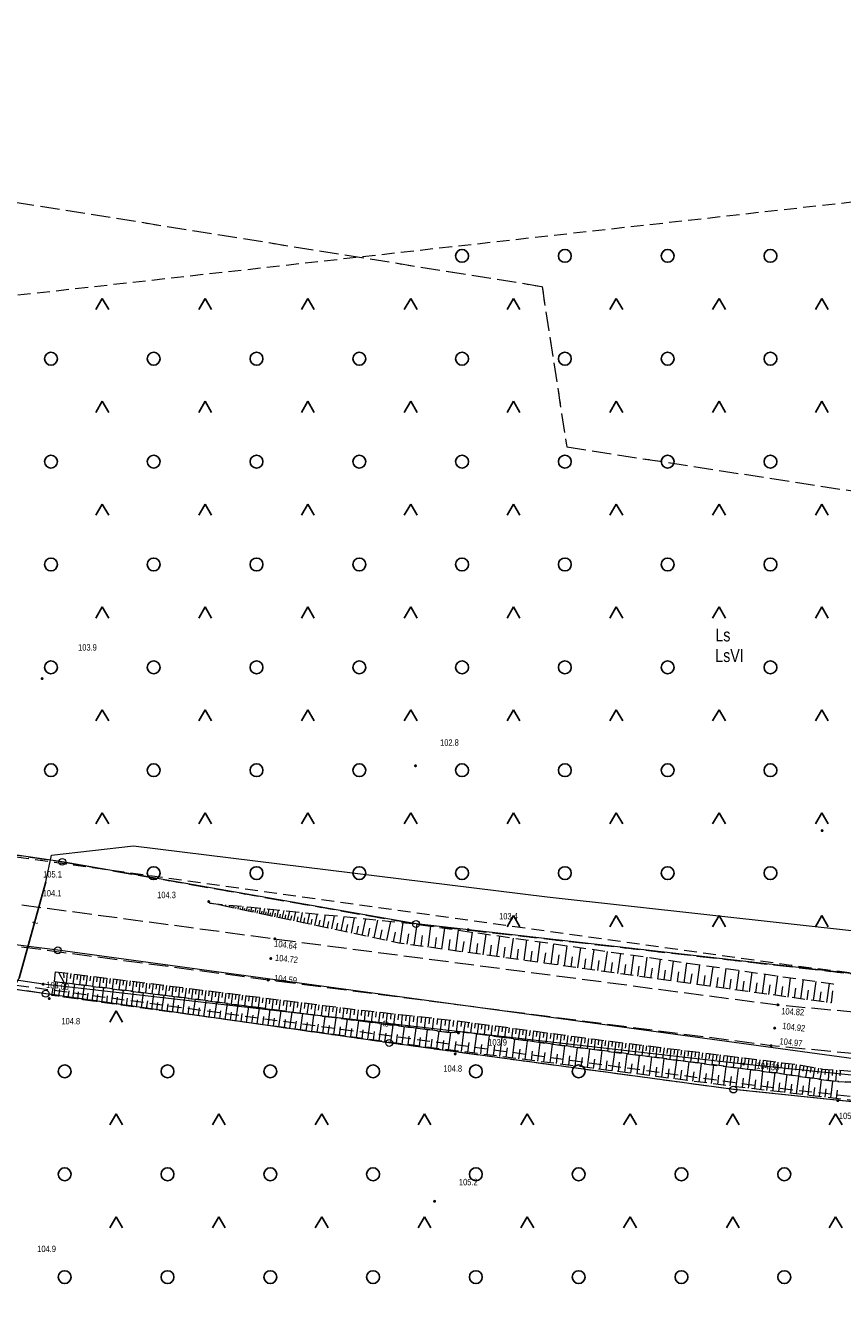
# Model space of a CAD drawing. Header units: inches. Extents: x 6497603 to 6502483, y 5925790 to 5934357.
# Tile 16 of 256: x 6499479 to 6499574, y 5926304 to 5926455. Entities that reach past the tile are written whole.
import ezdxf
from ezdxf.enums import TextEntityAlignment as Align

# ---------------------------------------------------------------- set-up
doc = ezdxf.new("R2010")
doc.units = ezdxf.units.IN
doc.header["$MEASUREMENT"] = 0
for name, pattern in [('1.5_0.75', [2.25, 1.5, -0.75]), ('2.25_0.75', [3, 2.25, -0.75]), ('219-1000', [0, 0]), ('egkk-1000', [3, 2.25, -0.75]), ('egug-1000', [1.5, 0.75, -0.75])]:
    doc.linetypes.add(name, pattern=pattern)
for name, color, linetype in [('000 Inne (niezydentyfikowane)', 7, 'Continuous'), ('202-punkt graniczny', 7, 'Continuous'), ('209-oznaczenie konturu klasyfikacyjnego', 7, 'Continuous'), ('210-oznaczenie konturu użytku gruntowego', 7, 'Continuous'), ('217-kontur klasyfikacyjny', 7, 'Continuous'), ('218-kontur użytku gruntowego', 7, 'Continuous'), ('219-działka ewidencyjna', 7, 'Continuous'), ('jezdnia', 7, 'Continuous'), ('obudowa ochronna przewodu', 7, 'Continuous'), ('pikieta naturalna', 7, 'Continuous'), ('pikieta naturalna-Atr2', 7, 'Continuous'), ('pikieta sztuczna', 7, 'Continuous'), ('pikieta sztuczna-Atr2', 7, 'Continuous'), ('przewód telekomunikacyjny podziemny', 7, 'Continuous'), ('przewód telekomunikacyjny podziemny-Atr1', 7, 'Continuous'), ('rzędna', 7, 'Continuous'), ('rzędna-Atr2', 7, 'Continuous'), ('skarpa nieumocniona', 7, 'Continuous'), ('teren zalesiony', 7, 'Continuous')]:
    doc.layers.add(name, color=color, linetype=linetype)
doc.styles.get("Standard").update_dxf_attribs({"font": 'arial.ttf'})

# ---------------------------------------------------------------- blocks, each defined once
blk = doc.blocks.new('202')
at = {"color": 0, "linetype": 'Continuous', "lineweight": 0}
blk.add_circle((0, 0), 0.4, dxfattribs=at)
blk = doc.blocks.new('PW01')
at = {"linetype": 'Continuous', "lineweight": 13}
h = blk.add_hatch(color=0, dxfattribs=at)
edge = h.paths.add_edge_path()
edge.add_arc((0, 0), 0.18, 0, 360)
blk = doc.blocks.new('OTZK3')
at = {"color": 0, "linetype": 'Continuous'}
for p, q in [((-0.75, -0.433), (0, 0.866)), ((0, 0.866), (0.75, -0.433))]:
    blk.add_line(p, q, dxfattribs=at)
blk = doc.blocks.new('OTZK1')
at = {"color": 0, "linetype": 'Continuous'}
blk.add_circle((0, 0), 0.75, dxfattribs=at)

msp = doc.modelspace()

# ---------------------------------------------------------------- linework, layer by layer
at = {"layer": '000 Inne (niezydentyfikowane)', "color": 7, "linetype": 'Continuous', "lineweight": 18, "flags": 128}
for points in [[(6499500.09, 5926352.35), (6499500.1, 5926352.35)], [(6499500.34, 5926352.29), (6499500.35, 5926352.33)], [(6499500.59, 5926352.24), (6499500.6, 5926352.27)], [(6499500.84, 5926352.19), (6499500.86, 5926352.28)], [(6499501.08, 5926352.14), (6499501.1, 5926352.2)], [(6499501.33, 5926352.08), (6499501.36, 5926352.23)], [(6499501.58, 5926352.03), (6499501.6, 5926352.12)], [(6499501.83, 5926351.98), (6499501.87, 5926352.18)], [(6499502.07, 5926351.93), (6499502.1, 5926352.04)], [(6499502.32, 5926351.88), (6499502.38, 5926352.13)], [(6499502.57, 5926351.82), (6499502.6, 5926351.96)], [(6499502.82, 5926351.77), (6499502.88, 5926352.08)], [(6499503.06, 5926351.72), (6499503.1, 5926351.88)], [(6499503.31, 5926351.67), (6499503.39, 5926352.03)], [(6499503.56, 5926351.61), (6499503.6, 5926351.81)], [(6499503.81, 5926351.56), (6499503.89, 5926351.97)], [(6499504.05, 5926351.51), (6499504.1, 5926351.73)], [(6499504.3, 5926351.46), (6499504.4, 5926351.92)], [(6499504.55, 5926351.4), (6499504.6, 5926351.65)], [(6499504.8, 5926351.35), (6499504.91, 5926351.87)], [(6499505.04, 5926351.3), (6499505.1, 5926351.57)], [(6499505.29, 5926351.25), (6499505.41, 5926351.82)], [(6499505.54, 5926351.2), (6499505.6, 5926351.5)], [(6499505.79, 5926351.14), (6499505.92, 5926351.77)], [(6499506.28, 5926351.04), (6499506.43, 5926351.72)], [(6499506.78, 5926350.93), (6499506.93, 5926351.67)], [(6499507.3, 5926350.82), (6499507.47, 5926351.61)], [(6499507.86, 5926350.7), (6499508.04, 5926351.56)], [(6499508.47, 5926350.58), (6499508.67, 5926351.49)], [(6499506.03, 5926351.09), (6499506.1, 5926351.42)], [(6499506.53, 5926350.99), (6499506.6, 5926351.34)], [(6499507.03, 5926350.88), (6499507.11, 5926351.26)], [(6499507.58, 5926350.77), (6499507.66, 5926351.18)], [(6499508.16, 5926350.64), (6499508.26, 5926351.08)], [(6499508.79, 5926350.51), (6499508.89, 5926350.98)], [(6499509.13, 5926350.44), (6499509.33, 5926351.42)], [(6499509.47, 5926350.37), (6499509.58, 5926350.88)], [(6499509.83, 5926350.29), (6499510.05, 5926351.35)], [(6499510.2, 5926350.21), (6499510.32, 5926350.76)], [(6499510.59, 5926350.13), (6499510.83, 5926351.27)], [(6499510.99, 5926350.04), (6499511.11, 5926350.64)], [(6499511.41, 5926349.96), (6499511.67, 5926351.19)], [(6499511.84, 5926349.87), (6499511.97, 5926350.51)], [(6499512.28, 5926349.77), (6499512.57, 5926351.1)], [(6499512.75, 5926349.67), (6499512.9, 5926350.36)], [(6499513.23, 5926349.57), (6499513.53, 5926351)], [(6499513.73, 5926349.47), (6499513.89, 5926350.21)], [(6499514.25, 5926349.36), (6499514.58, 5926350.89)], [(6499514.79, 5926349.24), (6499514.96, 5926350.04)], [(6499515.35, 5926349.12), (6499515.7, 5926350.78)], [(6499516.54, 5926348.87), (6499516.91, 5926350.66)], [(6499517.81, 5926348.6), (6499518.22, 5926350.53)], [(6499519.18, 5926348.31), (6499519.62, 5926350.39)], [(6499520.66, 5926348), (6499521.13, 5926350.23)], [(6499522.24, 5926347.68), (6499522.57, 5926350.09)], [(6499515.93, 5926349), (6499516.11, 5926349.86)], [(6499517.16, 5926348.74), (6499517.36, 5926349.67)], [(6499518.48, 5926348.46), (6499518.7, 5926349.46)], [(6499519.91, 5926348.16), (6499520.14, 5926349.24)], [(6499521.44, 5926347.84), (6499521.68, 5926348.99)], [(6499523.05, 5926347.57), (6499523.22, 5926348.79)], [(6499523.86, 5926347.46), (6499524.2, 5926349.9)], [(6499524.68, 5926347.34), (6499524.84, 5926348.57)], [(6499525.49, 5926347.23), (6499525.82, 5926349.67)], [(6499527.11, 5926347.01), (6499527.44, 5926349.44)], [(6499528.72, 5926346.79), (6499529.05, 5926349.21)], [(6499530.33, 5926346.57), (6499530.66, 5926348.98)], [(6499531.93, 5926346.35), (6499532.26, 5926348.75)], [(6499533.52, 5926346.13), (6499533.85, 5926348.52)], [(6499526.3, 5926347.12), (6499526.47, 5926348.34)], [(6499527.91, 5926346.9), (6499528.08, 5926348.11)], [(6499529.52, 5926346.68), (6499529.69, 5926347.89)], [(6499531.13, 5926346.46), (6499531.29, 5926347.66)], [(6499532.72, 5926346.24), (6499532.89, 5926347.44)], [(6499534.32, 5926346.02), (6499534.48, 5926347.21)], [(6499535.11, 5926345.91), (6499535.44, 5926348.29)], [(6499535.9, 5926345.8), (6499536.06, 5926346.99)], [(6499536.69, 5926345.69), (6499537.02, 5926348.07)], [(6499538.27, 5926345.48), (6499538.59, 5926347.84)], [(6499539.84, 5926345.26), (6499540.17, 5926347.61)], [(6499541.41, 5926345.04), (6499541.74, 5926347.39)], [(6499542.97, 5926344.82), (6499543.3, 5926347.17)], [(6499544.53, 5926344.6), (6499544.86, 5926346.94)], [(6499537.48, 5926345.59), (6499537.64, 5926346.77)], [(6499539.05, 5926345.37), (6499539.22, 5926346.55)], [(6499540.62, 5926345.15), (6499540.79, 5926346.33)], [(6499542.19, 5926344.93), (6499542.35, 5926346.1)], [(6499543.75, 5926344.71), (6499543.91, 5926345.88)], [(6499545.31, 5926344.49), (6499545.47, 5926345.66)], [(6499546.09, 5926344.38), (6499546.42, 5926346.72)], [(6499546.87, 5926344.27), (6499547.03, 5926345.44)], [(6499547.64, 5926344.17), (6499547.97, 5926346.5)], [(6499549.19, 5926343.95), (6499549.52, 5926346.27)], [(6499550.74, 5926343.73), (6499551.07, 5926346.05)], [(6499552.29, 5926343.51), (6499552.61, 5926345.83)], [(6499553.83, 5926343.3), (6499554.15, 5926345.61)], [(6499482.33, 5926344.32), (6499483.01, 5926343.07)], [(6499482.93, 5926344.24), (6499482.97, 5926343.65)], [(6499483.37, 5926344.19), (6499483.23, 5926343.04)], [(6499483.77, 5926344.14), (6499483.7, 5926343.56)], [(6499484.16, 5926344.09), (6499484.02, 5926342.94)], [(6499484.54, 5926344.04), (6499484.47, 5926343.47)], [(6499484.93, 5926343.99), (6499484.78, 5926342.84)], [(6499485.31, 5926343.95), (6499485.24, 5926343.37)], [(6499548.42, 5926344.06), (6499548.58, 5926345.22)], [(6499549.97, 5926343.84), (6499550.13, 5926345)], [(6499551.51, 5926343.62), (6499551.68, 5926344.78)], [(6499553.06, 5926343.41), (6499553.22, 5926344.56)], [(6499554.6, 5926343.19), (6499554.76, 5926344.35)], [(6499555.37, 5926343.08), (6499555.69, 5926345.39)], [(6499556.13, 5926342.98), (6499556.3, 5926344.13)], [(6499556.9, 5926342.87), (6499557.22, 5926345.17)], [(6499558.43, 5926342.65), (6499558.75, 5926344.95)], [(6499559.96, 5926342.44), (6499560.27, 5926344.73)], [(6499561.48, 5926342.23), (6499561.8, 5926344.52)], [(6499563, 5926342.03), (6499563.31, 5926344.3)], [(6499564.51, 5926341.82), (6499564.82, 5926344.08)], [(6499481.82, 5926341.56), (6499482.04, 5926343.19)], [(6499482.91, 5926341.41), (6499483.14, 5926343.05)], [(6499484.02, 5926341.25), (6499484.25, 5926342.91)], [(6499485.13, 5926341.1), (6499485.37, 5926342.77)], [(6499485.69, 5926343.9), (6499485.55, 5926342.75)], [(6499486.08, 5926343.85), (6499486.01, 5926343.28)], [(6499486.26, 5926340.94), (6499486.49, 5926342.63)], [(6499486.46, 5926343.8), (6499486.32, 5926342.65)], [(6499486.85, 5926343.76), (6499486.77, 5926343.18)], [(6499487.23, 5926343.71), (6499487.09, 5926342.56)], [(6499487.39, 5926340.78), (6499487.63, 5926342.49)], [(6499487.61, 5926343.66), (6499487.54, 5926343.08)], [(6499488, 5926343.61), (6499487.86, 5926342.46)], [(6499488.38, 5926343.57), (6499488.31, 5926342.99)], [(6499488.77, 5926343.52), (6499488.62, 5926342.36)], [(6499489.15, 5926343.47), (6499489.08, 5926342.89)], [(6499489.54, 5926343.42), (6499489.39, 5926342.27)], [(6499489.92, 5926343.37), (6499489.85, 5926342.8)], [(6499490.31, 5926343.33), (6499490.16, 5926342.17)], [(6499490.69, 5926343.28), (6499490.62, 5926342.7)], [(6499491.08, 5926343.23), (6499490.93, 5926342.07)], [(6499491.46, 5926343.18), (6499491.39, 5926342.6)], [(6499491.85, 5926343.13), (6499491.7, 5926341.98)], [(6499492.23, 5926343.09), (6499492.16, 5926342.51)], [(6499492.62, 5926343.04), (6499492.48, 5926341.88)], [(6499493, 5926342.99), (6499492.93, 5926342.41)], [(6499493.39, 5926342.94), (6499493.24, 5926341.79)], [(6499493.78, 5926342.89), (6499493.7, 5926342.32)], [(6499494.16, 5926342.84), (6499494.02, 5926341.69)], [(6499494.55, 5926342.8), (6499494.47, 5926342.22)], [(6499494.93, 5926342.75), (6499494.79, 5926341.59)], [(6499495.32, 5926342.7), (6499495.24, 5926342.12)], [(6499495.7, 5926342.65), (6499495.56, 5926341.5)], [(6499496.09, 5926342.6), (6499496.01, 5926342.02)], [(6499496.47, 5926342.55), (6499496.33, 5926341.4)], [(6499496.86, 5926342.5), (6499496.78, 5926341.93)], [(6499497.24, 5926342.46), (6499497.09, 5926341.3)], [(6499557.67, 5926342.76), (6499557.83, 5926343.91)], [(6499559.2, 5926342.55), (6499559.36, 5926343.69)], [(6499560.72, 5926342.34), (6499560.88, 5926343.48)], [(6499562.24, 5926342.13), (6499562.4, 5926343.27)], [(6499563.75, 5926341.92), (6499563.91, 5926343.06)], [(6499565.26, 5926341.72), (6499565.41, 5926342.85)], [(6499566.01, 5926341.61), (6499566.32, 5926343.87)], [(6499566.76, 5926341.51), (6499566.91, 5926342.64)], [(6499567.51, 5926341.41), (6499567.81, 5926343.65)], [(6499568.25, 5926341.31), (6499568.41, 5926342.43)], [(6499569, 5926341.2), (6499569.3, 5926343.44)], [(6499570.49, 5926341), (6499570.79, 5926343.23)], [(6499572.04, 5926340.79), (6499572.35, 5926343)], [(6499482.36, 5926341.48), (6499482.48, 5926342.3)], [(6499483.47, 5926341.33), (6499483.58, 5926342.15)], [(6499484.58, 5926341.17), (6499484.69, 5926342.01)], [(6499485.7, 5926341.02), (6499485.81, 5926341.86)], [(6499486.83, 5926340.86), (6499486.94, 5926341.71)], [(6499487.97, 5926340.71), (6499488.08, 5926341.56)], [(6499488.54, 5926340.63), (6499488.78, 5926342.34)], [(6499489.12, 5926340.55), (6499489.23, 5926341.41)], [(6499489.69, 5926340.47), (6499489.93, 5926342.2)], [(6499490.28, 5926340.38), (6499490.4, 5926341.26)], [(6499490.86, 5926340.3), (6499491.1, 5926342.05)], [(6499491.45, 5926340.22), (6499491.57, 5926341.1)], [(6499492.04, 5926340.14), (6499492.28, 5926341.91)], [(6499492.63, 5926340.06), (6499492.75, 5926340.95)], [(6499493.22, 5926339.98), (6499493.47, 5926341.76)], [(6499494.42, 5926339.81), (6499494.67, 5926341.61)], [(6499495.63, 5926339.64), (6499495.88, 5926341.46)], [(6499496.84, 5926339.47), (6499497.1, 5926341.3)], [(6499497.62, 5926342.41), (6499497.55, 5926341.83)], [(6499498.01, 5926342.36), (6499497.86, 5926341.21)], [(6499498.07, 5926339.3), (6499498.33, 5926341.15)], [(6499498.39, 5926342.31), (6499498.32, 5926341.73)], [(6499498.78, 5926342.26), (6499498.63, 5926341.11)], [(6499499.16, 5926342.21), (6499499.09, 5926341.64)], [(6499499.31, 5926339.13), (6499499.57, 5926340.99)], [(6499499.54, 5926342.17), (6499499.4, 5926341.01)], [(6499499.93, 5926342.12), (6499499.85, 5926341.54)], [(6499500.31, 5926342.07), (6499500.17, 5926340.91)], [(6499500.7, 5926342.02), (6499500.62, 5926341.44)], [(6499501.08, 5926341.97), (6499500.94, 5926340.81)], [(6499501.47, 5926341.92), (6499501.4, 5926341.34)], [(6499501.86, 5926341.87), (6499501.71, 5926340.7)], [(6499502.25, 5926341.82), (6499502.18, 5926341.24)], [(6499502.64, 5926341.77), (6499502.49, 5926340.6)], [(6499503.03, 5926341.72), (6499502.96, 5926341.13)], [(6499503.43, 5926341.68), (6499503.28, 5926340.49)], [(6499503.82, 5926341.63), (6499503.75, 5926341.03)], [(6499504.22, 5926341.58), (6499504.07, 5926340.39)], [(6499504.61, 5926341.53), (6499504.54, 5926340.93)], [(6499505.01, 5926341.48), (6499504.86, 5926340.28)], [(6499505.41, 5926341.43), (6499505.33, 5926340.83)], [(6499505.81, 5926341.37), (6499505.66, 5926340.17)], [(6499506.21, 5926341.32), (6499506.13, 5926340.72)], [(6499506.61, 5926341.27), (6499506.46, 5926340.06)], [(6499507.01, 5926341.22), (6499506.94, 5926340.62)], [(6499507.42, 5926341.17), (6499507.26, 5926339.96)], [(6499507.82, 5926341.12), (6499507.74, 5926340.51)], [(6499508.23, 5926341.07), (6499508.07, 5926339.85)], [(6499508.63, 5926341.02), (6499508.56, 5926340.41)], [(6499509.04, 5926340.97), (6499508.89, 5926339.74)], [(6499569.74, 5926341.1), (6499569.89, 5926342.22)], [(6499571.24, 5926340.9), (6499571.39, 5926342.01)], [(6499493.82, 5926339.89), (6499493.94, 5926340.79)], [(6499495.02, 5926339.73), (6499495.15, 5926340.63)], [(6499496.23, 5926339.56), (6499496.36, 5926340.47)], [(6499497.46, 5926339.39), (6499497.58, 5926340.31)], [(6499498.69, 5926339.22), (6499498.82, 5926340.15)], [(6499499.93, 5926339.05), (6499500.06, 5926339.98)], [(6499500.55, 5926338.96), (6499500.81, 5926340.82)], [(6499501.17, 5926338.87), (6499501.3, 5926339.81)], [(6499501.8, 5926338.79), (6499502.06, 5926340.66)], [(6499502.42, 5926338.7), (6499502.55, 5926339.64)], [(6499503.05, 5926338.62), (6499503.31, 5926340.49)], [(6499503.67, 5926338.53), (6499503.8, 5926339.47)], [(6499504.3, 5926338.44), (6499504.56, 5926340.32)], [(6499505.55, 5926338.27), (6499505.81, 5926340.15)], [(6499506.81, 5926338.09), (6499507.07, 5926339.98)], [(6499508.07, 5926337.92), (6499508.34, 5926339.81)], [(6499509.34, 5926337.74), (6499509.6, 5926339.64)], [(6499509.45, 5926340.92), (6499509.37, 5926340.3)], [(6499509.86, 5926340.86), (6499509.71, 5926339.63)], [(6499510.27, 5926340.81), (6499510.2, 5926340.19)], [(6499510.69, 5926340.76), (6499510.53, 5926339.52)], [(6499510.61, 5926337.57), (6499510.88, 5926339.48)], [(6499511.1, 5926340.71), (6499511.02, 5926340.09)], [(6499511.51, 5926340.66), (6499511.35, 5926339.42)], [(6499511.92, 5926340.6), (6499511.84, 5926339.98)], [(6499512.33, 5926340.55), (6499512.18, 5926339.31)], [(6499512.75, 5926340.5), (6499512.67, 5926339.88)], [(6499513.16, 5926340.45), (6499513, 5926339.21)], [(6499513.57, 5926340.39), (6499513.5, 5926339.77)], [(6499513.99, 5926340.34), (6499513.83, 5926339.1)], [(6499514.4, 5926340.29), (6499514.32, 5926339.67)], [(6499514.82, 5926340.24), (6499514.66, 5926338.99)], [(6499515.23, 5926340.19), (6499515.15, 5926339.56)], [(6499515.65, 5926340.13), (6499515.49, 5926338.89)], [(6499516.06, 5926340.08), (6499515.98, 5926339.46)], [(6499516.48, 5926340.03), (6499516.32, 5926338.78)], [(6499516.89, 5926339.98), (6499516.82, 5926339.35)], [(6499517.31, 5926339.93), (6499517.17, 5926338.67)], [(6499517.73, 5926339.88), (6499517.66, 5926339.25)], [(6499518.15, 5926339.83), (6499518.01, 5926338.56)], [(6499518.57, 5926339.79), (6499518.5, 5926339.15)], [(6499519, 5926339.74), (6499518.85, 5926338.45)], [(6499519.42, 5926339.69), (6499519.35, 5926339.05)], [(6499519.85, 5926339.64), (6499519.71, 5926338.35)], [(6499520.28, 5926339.59), (6499520.21, 5926338.94)], [(6499520.72, 5926339.55), (6499520.57, 5926338.23)], [(6499521.15, 5926339.5), (6499521.08, 5926338.84)], [(6499521.59, 5926339.45), (6499521.44, 5926338.12)], [(6499504.92, 5926338.35), (6499505.06, 5926339.29)], [(6499506.18, 5926338.18), (6499506.31, 5926339.12)], [(6499507.44, 5926338.01), (6499507.57, 5926338.95)], [(6499508.71, 5926337.83), (6499508.84, 5926338.78)], [(6499509.98, 5926337.65), (6499510.11, 5926338.61)], [(6499511.25, 5926337.48), (6499511.39, 5926338.44)], [(6499511.9, 5926337.39), (6499512.16, 5926339.31)], [(6499512.54, 5926337.3), (6499512.68, 5926338.26)], [(6499513.19, 5926337.21), (6499513.46, 5926339.15)], [(6499513.84, 5926337.12), (6499513.97, 5926338.09)], [(6499514.49, 5926337.03), (6499514.76, 5926338.98)], [(6499515.14, 5926336.94), (6499515.28, 5926337.92)], [(6499515.8, 5926336.85), (6499516.07, 5926338.81)], [(6499517.12, 5926336.67), (6499517.39, 5926338.64)], [(6499518.44, 5926336.48), (6499518.72, 5926338.47)], [(6499519.78, 5926336.3), (6499520.06, 5926338.3)], [(6499521.12, 5926336.11), (6499521.4, 5926338.13)], [(6499522.03, 5926339.4), (6499521.96, 5926338.73)], [(6499522.48, 5926339.35), (6499522.33, 5926338.01)], [(6499522.47, 5926335.93), (6499522.73, 5926337.96)], [(6499522.92, 5926339.3), (6499522.85, 5926338.62)], [(6499523.37, 5926339.25), (6499523.22, 5926337.89)], [(6499523.82, 5926339.2), (6499523.75, 5926338.52)], [(6499524.27, 5926339.15), (6499524.12, 5926337.78)], [(6499524.73, 5926339.1), (6499524.65, 5926338.41)], [(6499525.19, 5926339.04), (6499525.03, 5926337.66)], [(6499525.65, 5926338.99), (6499525.57, 5926338.3)], [(6499526.11, 5926338.94), (6499525.96, 5926337.54)], [(6499526.58, 5926338.89), (6499526.5, 5926338.19)], [(6499527.05, 5926338.84), (6499526.89, 5926337.42)], [(6499527.52, 5926338.78), (6499527.44, 5926338.07)], [(6499527.99, 5926338.73), (6499527.83, 5926337.3)], [(6499528.46, 5926338.68), (6499528.37, 5926337.96)], [(6499528.94, 5926338.62), (6499528.77, 5926337.3)], [(6499529.39, 5926338.56), (6499529.31, 5926337.97)], [(6499529.8, 5926338.51), (6499529.64, 5926337.32)], [(6499530.19, 5926338.45), (6499530.12, 5926337.86)], [(6499530.59, 5926338.4), (6499530.44, 5926337.22)], [(6499530.98, 5926338.35), (6499530.91, 5926337.76)], [(6499531.38, 5926338.3), (6499531.23, 5926337.11)], [(6499531.78, 5926338.25), (6499531.7, 5926337.65)], [(6499532.17, 5926338.2), (6499532.02, 5926337)], [(6499532.57, 5926338.14), (6499532.49, 5926337.55)], [(6499532.97, 5926338.09), (6499532.81, 5926336.89)], [(6499533.37, 5926338.04), (6499533.29, 5926337.44)], [(6499533.77, 5926337.99), (6499533.61, 5926336.79)], [(6499534.17, 5926337.94), (6499534.09, 5926337.33)], [(6499516.46, 5926336.76), (6499516.59, 5926337.74)], [(6499517.78, 5926336.57), (6499517.92, 5926337.57)], [(6499519.11, 5926336.39), (6499519.25, 5926337.39)], [(6499520.45, 5926336.2), (6499520.59, 5926337.21)], [(6499521.8, 5926336.02), (6499521.93, 5926337.03)], [(6499523.15, 5926335.84), (6499523.28, 5926336.86)], [(6499523.82, 5926335.76), (6499524.08, 5926337.78)], [(6499524.5, 5926335.67), (6499524.62, 5926336.69)], [(6499525.17, 5926335.59), (6499525.43, 5926337.61)], [(6499525.84, 5926335.5), (6499525.97, 5926336.51)], [(6499526.52, 5926335.42), (6499526.78, 5926337.44)], [(6499527.88, 5926335.24), (6499528.14, 5926337.26)], [(6499529.37, 5926335.05), (6499529.66, 5926337.32)], [(6499530.88, 5926334.86), (6499531.16, 5926337.12)], [(6499532.37, 5926334.67), (6499532.66, 5926336.92)], [(6499533.86, 5926334.48), (6499534.15, 5926336.71)], [(6499534.57, 5926337.89), (6499534.41, 5926336.68)], [(6499534.97, 5926337.83), (6499534.89, 5926337.23)], [(6499535.37, 5926337.78), (6499535.21, 5926336.57)], [(6499535.34, 5926334.29), (6499535.62, 5926336.51)], [(6499535.78, 5926337.72), (6499535.7, 5926337.12)], [(6499536.18, 5926337.67), (6499536.02, 5926336.46)], [(6499536.58, 5926337.61), (6499536.5, 5926337.01)], [(6499536.98, 5926337.56), (6499536.82, 5926336.35)], [(6499537.39, 5926337.5), (6499537.3, 5926336.9)], [(6499537.79, 5926337.45), (6499537.63, 5926336.24)], [(6499538.19, 5926337.4), (6499538.11, 5926336.79)], [(6499538.59, 5926337.34), (6499538.43, 5926336.13)], [(6499539, 5926337.29), (6499538.91, 5926336.68)], [(6499539.4, 5926337.23), (6499539.24, 5926336.03)], [(6499539.8, 5926337.18), (6499539.72, 5926336.57)], [(6499540.2, 5926337.12), (6499540.04, 5926335.92)], [(6499540.61, 5926337.07), (6499540.52, 5926336.47)], [(6499541.01, 5926337.02), (6499540.85, 5926335.81)], [(6499541.41, 5926336.96), (6499541.33, 5926336.36)], [(6499541.81, 5926336.91), (6499541.65, 5926335.7)], [(6499542.22, 5926336.85), (6499542.13, 5926336.25)], [(6499542.62, 5926336.8), (6499542.45, 5926335.6)], [(6499543.02, 5926336.74), (6499542.94, 5926336.14)], [(6499543.42, 5926336.69), (6499543.26, 5926335.49)], [(6499543.82, 5926336.64), (6499543.74, 5926336.04)], [(6499544.21, 5926336.58), (6499544.05, 5926335.39)], [(6499544.61, 5926336.53), (6499544.53, 5926335.93)], [(6499545.01, 5926336.48), (6499544.86, 5926335.29)], [(6499545.4, 5926336.43), (6499545.33, 5926335.83)], [(6499527.2, 5926335.33), (6499527.32, 5926336.34)], [(6499528.62, 5926335.15), (6499528.75, 5926336.23)], [(6499530.12, 5926334.96), (6499530.27, 5926336.09)], [(6499531.63, 5926334.77), (6499531.77, 5926335.89)], [(6499533.12, 5926334.58), (6499533.26, 5926335.7)], [(6499534.6, 5926334.39), (6499534.74, 5926335.5)], [(6499536.08, 5926334.2), (6499536.22, 5926335.31)], [(6499536.82, 5926334.11), (6499537.1, 5926336.31)], [(6499537.55, 5926334.01), (6499537.69, 5926335.11)], [(6499538.28, 5926333.92), (6499538.56, 5926336.12)], [(6499539.01, 5926333.83), (6499539.15, 5926334.92)], [(6499539.74, 5926333.73), (6499540.02, 5926335.92)], [(6499541.19, 5926333.55), (6499541.47, 5926335.72)], [(6499542.64, 5926333.36), (6499542.92, 5926335.54)], [(6499544.09, 5926333.18), (6499544.37, 5926335.35)], [(6499545.54, 5926332.99), (6499545.82, 5926335.16)], [(6499545.8, 5926336.38), (6499545.65, 5926335.19)], [(6499546.2, 5926336.33), (6499546.12, 5926335.73)], [(6499546.59, 5926336.28), (6499546.44, 5926335.08)], [(6499546.99, 5926336.23), (6499546.92, 5926335.63)], [(6499546.99, 5926332.8), (6499547.27, 5926334.98)], [(6499547.39, 5926336.18), (6499547.24, 5926334.98)], [(6499547.79, 5926336.13), (6499547.71, 5926335.53)], [(6499548.19, 5926336.08), (6499548.04, 5926334.88)], [(6499548.59, 5926336.03), (6499548.51, 5926335.43)], [(6499548.99, 5926335.98), (6499548.84, 5926334.77)], [(6499549.39, 5926335.93), (6499549.32, 5926335.33)], [(6499549.79, 5926335.88), (6499549.64, 5926334.67)], [(6499550.19, 5926335.83), (6499550.12, 5926335.22)], [(6499550.6, 5926335.78), (6499550.45, 5926334.57)], [(6499551, 5926335.73), (6499550.92, 5926335.12)], [(6499551.4, 5926335.68), (6499551.25, 5926334.46)], [(6499551.81, 5926335.63), (6499551.73, 5926335.02)], [(6499552.21, 5926335.58), (6499552.06, 5926334.36)], [(6499552.62, 5926335.53), (6499552.54, 5926334.92)], [(6499553.03, 5926335.47), (6499552.87, 5926334.25)], [(6499553.43, 5926335.42), (6499553.36, 5926334.81)], [(6499553.84, 5926335.37), (6499553.69, 5926334.15)], [(6499554.25, 5926335.32), (6499554.17, 5926334.71)], [(6499554.66, 5926335.27), (6499554.5, 5926334.04)], [(6499555.06, 5926335.22), (6499554.99, 5926334.61)], [(6499555.47, 5926335.17), (6499555.32, 5926333.94)], [(6499555.88, 5926335.12), (6499555.81, 5926334.5)], [(6499556.29, 5926335.07), (6499556.14, 5926333.83)], [(6499556.71, 5926335.01), (6499556.63, 5926334.4)], [(6499557.12, 5926334.96), (6499556.96, 5926333.73)], [(6499540.46, 5926333.64), (6499540.6, 5926334.73)], [(6499541.91, 5926333.46), (6499542.05, 5926334.54)], [(6499543.36, 5926333.27), (6499543.5, 5926334.36)], [(6499544.81, 5926333.08), (6499544.95, 5926334.17)], [(6499546.26, 5926332.9), (6499546.4, 5926333.98)], [(6499547.71, 5926332.71), (6499547.85, 5926333.8)], [(6499548.44, 5926332.62), (6499548.72, 5926334.79)], [(6499549.16, 5926332.52), (6499549.3, 5926333.61)], [(6499549.89, 5926332.43), (6499550.17, 5926334.6)], [(6499550.61, 5926332.34), (6499550.75, 5926333.42)], [(6499551.34, 5926332.24), (6499551.62, 5926334.42)], [(6499552.78, 5926332.06), (6499553.06, 5926334.23)], [(6499554.23, 5926331.87), (6499554.51, 5926334.04)], [(6499555.68, 5926331.68), (6499555.96, 5926333.86)], [(6499557.13, 5926331.5), (6499557.41, 5926333.67)], [(6499557.53, 5926334.91), (6499557.45, 5926334.29)], [(6499557.94, 5926334.86), (6499557.79, 5926333.62)], [(6499558.36, 5926334.81), (6499558.28, 5926334.19)], [(6499558.58, 5926331.31), (6499558.86, 5926333.48)], [(6499558.77, 5926334.76), (6499558.61, 5926333.51)], [(6499559.18, 5926334.71), (6499559.11, 5926334.08)], [(6499559.6, 5926334.65), (6499559.44, 5926333.41)], [(6499560.01, 5926334.6), (6499559.94, 5926333.98)], [(6499560.43, 5926334.55), (6499560.27, 5926333.3)], [(6499560.85, 5926334.5), (6499560.77, 5926333.87)], [(6499561.27, 5926334.45), (6499561.11, 5926333.19)], [(6499561.68, 5926334.39), (6499561.6, 5926333.77)], [(6499562.1, 5926334.34), (6499561.94, 5926333.08)], [(6499562.52, 5926334.29), (6499562.44, 5926333.66)], [(6499562.94, 5926334.24), (6499562.78, 5926332.98)], [(6499563.36, 5926334.18), (6499563.28, 5926333.55)], [(6499563.78, 5926334.13), (6499563.62, 5926332.87)], [(6499564.2, 5926334.08), (6499564.12, 5926333.45)], [(6499564.62, 5926334.03), (6499564.47, 5926332.76)], [(6499565.05, 5926333.97), (6499564.97, 5926333.34)], [(6499565.47, 5926333.92), (6499565.31, 5926332.65)], [(6499565.89, 5926333.87), (6499565.81, 5926333.23)], [(6499566.32, 5926333.81), (6499566.16, 5926332.54)], [(6499566.74, 5926333.76), (6499566.66, 5926333.12)], [(6499567.17, 5926333.71), (6499567.01, 5926332.42)], [(6499567.6, 5926333.65), (6499567.52, 5926333)], [(6499568.03, 5926333.6), (6499567.87, 5926332.29)], [(6499568.47, 5926333.55), (6499568.39, 5926332.89)], [(6499568.91, 5926333.49), (6499568.72, 5926332.17)], [(6499569.34, 5926333.41), (6499569.22, 5926332.76)], [(6499552.06, 5926332.15), (6499552.2, 5926333.24)], [(6499553.51, 5926331.96), (6499553.65, 5926333.05)], [(6499554.96, 5926331.78), (6499555.1, 5926332.86)], [(6499556.4, 5926331.59), (6499556.54, 5926332.68)], [(6499557.85, 5926331.4), (6499557.99, 5926332.49)], [(6499559.3, 5926331.22), (6499559.44, 5926332.3)], [(6499560.02, 5926331.12), (6499560.3, 5926333.3)], [(6499560.75, 5926331.03), (6499560.89, 5926332.12)], [(6499561.47, 5926330.94), (6499561.72, 5926333.11)], [(6499562.19, 5926330.86), (6499562.31, 5926331.94)], [(6499562.9, 5926330.77), (6499563.16, 5926332.93)], [(6499564.33, 5926330.6), (6499564.58, 5926332.74)], [(6499565.75, 5926330.44), (6499566, 5926332.56)], [(6499567.14, 5926330.27), (6499567.39, 5926332.36)], [(6499568.51, 5926330.11), (6499568.76, 5926332.17)], [(6499569.78, 5926333.33), (6499569.54, 5926332.05)], [(6499569.87, 5926329.95), (6499570.1, 5926331.97)], [(6499570.2, 5926333.25), (6499570.09, 5926332.62)], [(6499570.63, 5926333.18), (6499570.4, 5926331.93)], [(6499571.05, 5926333.1), (6499570.93, 5926332.48)], [(6499571.46, 5926333.03), (6499571.23, 5926331.81)], [(6499571.87, 5926332.99), (6499571.82, 5926332.36)], [(6499572.29, 5926332.96), (6499572.19, 5926331.67)], [(6499572.71, 5926332.92), (6499572.66, 5926332.27)], [(6499573.15, 5926332.89), (6499573.05, 5926331.57)], [(6499573.58, 5926332.86), (6499573.54, 5926332.2)], [(6499563.62, 5926330.69), (6499563.75, 5926331.76)], [(6499565.04, 5926330.52), (6499565.17, 5926331.59)], [(6499566.45, 5926330.35), (6499566.57, 5926331.41)], [(6499567.83, 5926330.19), (6499567.95, 5926331.23)], [(6499569.19, 5926330.03), (6499569.31, 5926331.05)], [(6499570.53, 5926329.87), (6499570.65, 5926330.87)], [(6499571.19, 5926329.79), (6499571.43, 5926331.78)], [(6499571.85, 5926329.71), (6499571.97, 5926330.7)], [(6499572.51, 5926329.64), (6499572.74, 5926331.59)], [(6499573.18, 5926329.56), (6499573.29, 5926330.55)]]:
    msp.add_lwpolyline(points, dxfattribs=at)
at = {"layer": '217-kontur klasyfikacyjny', "color": 3, "linetype": 'egkk-1000', "lineweight": 18, "flags": 128}
for points in [[(6499388.39, 5926448.38), (6499538.79, 5926424.3)], [(6499538.79, 5926424.3), (6499541.68, 5926405.58)], [(6499541.68, 5926405.58), (6499670.38, 5926385.76)], [(6499422.42, 5926366.06), (6499482.78, 5926357.18)], [(6499482.78, 5926357.18), (6499524.08, 5926349.93)], [(6499480.85, 5926341.8), (6499418.27, 5926350.62)], [(6499524.08, 5926349.93), (6499599.7, 5926341.3)], [(6499520.95, 5926336.05), (6499480.85, 5926341.8)], [(6499561.13, 5926330.62), (6499520.95, 5926336.05)], [(6499589.59, 5926327.68), (6499561.13, 5926330.62)]]:
    msp.add_lwpolyline(points, dxfattribs=at)
at = {"layer": '218-kontur użytku gruntowego', "color": 3, "linetype": 'egug-1000', "lineweight": 18, "flags": 128}
for points in [[(6499388.39, 5926448.38), (6499538.79, 5926424.3)], [(6499538.79, 5926424.3), (6499541.68, 5926405.58)], [(6499541.68, 5926405.58), (6499670.38, 5926385.76)], [(6499422.42, 5926366.06), (6499482.78, 5926357.18)], [(6499482.78, 5926357.18), (6499524.08, 5926349.93)], [(6499480.85, 5926341.8), (6499418.27, 5926350.62)], [(6499524.08, 5926349.93), (6499599.7, 5926341.3)], [(6499520.95, 5926336.05), (6499480.85, 5926341.8)], [(6499561.13, 5926330.62), (6499520.95, 5926336.05)], [(6499589.59, 5926327.68), (6499561.13, 5926330.62)]]:
    msp.add_lwpolyline(points, dxfattribs=at)
at = {"layer": '219-działka ewidencyjna', "color": 3, "linetype": '219-1000', "lineweight": 18, "flags": 128}
for points in [[(6499482.78, 5926357.18), (6499422.42, 5926366.06)], [(6499524.08, 5926349.93), (6499482.78, 5926357.18)], [(6499482.26, 5926346.86), (6499423.09, 5926354.3)], [(6499480.85, 5926341.8), (6499418.27, 5926350.62)], [(6499599.7, 5926341.3), (6499524.08, 5926349.93)], [(6499591.15, 5926332.02), (6499482.26, 5926346.86)], [(6499520.95, 5926336.05), (6499480.85, 5926341.8)], [(6499561.13, 5926330.62), (6499520.95, 5926336.05)], [(6499589.59, 5926327.68), (6499561.13, 5926330.62)]]:
    msp.add_lwpolyline(points, dxfattribs=at)
at = {"layer": 'jezdnia', "color": 7, "linetype": '2.25_0.75', "lineweight": 18, "flags": 128}
msp.add_lwpolyline([(6500445.77, 5926225.13), (6500477.28, 5926219.98), (6500500.52, 5926216.32), (6500551.85, 5926208.28), (6500590.76, 5926201.99), (6500629.65, 5926195.92), (6500668.62, 5926189.73), (6500708.43, 5926183.37), (6500748.42, 5926176.93), (6500779.68, 5926172.04), (6500819.2, 5926165.9), (6500859.43, 5926159.56), (6500898.4, 5926153.26), (6500937.28, 5926147.22), (6500936.91, 5926144.94), (6500936.26, 5926142.38), (6500897.62, 5926148.36), (6500858.2, 5926154.58), (6500818.25, 5926160.88), (6500778.79, 5926167.14), (6500747.81, 5926171.88), (6500707.71, 5926178.38), (6500668.22, 5926184.67), (6500628.62, 5926190.86), (6500589.86, 5926197), (6500551.33, 5926203.18), (6500445.13, 5926220.13), (6500405, 5926226.56), (6500364.89, 5926233), (6500326.44, 5926239.09), (6500287.44, 5926245.14), (6500247.8, 5926251.49), (6500208.32, 5926257.73), (6500171.1, 5926263.74), (6500133.18, 5926269.89), (6500094.21, 5926275.92), (6500053.11, 5926282.47), (6499999.01, 5926290.88), (6499959.84, 5926296.95), (6499921.11, 5926303.13), (6499882.03, 5926309.23), (6499843.48, 5926315.33), (6499804.98, 5926321.39), (6499763.92, 5926325.7), (6499740.11, 5926328.2), (6499708.97, 5926329.7), (6499669.77, 5926331.59), (6499612.14, 5926332.17), (6499590.65, 5926333.3), (6499565.53, 5926335.73), (6499506.81, 5926343.39), (6499422.29, 5926354.7), (6499419.43, 5926354.99), (6499334.27, 5926366.31), (6499289.53, 5926369.55), (6499273.23, 5926369.35), (6499273.01, 5926371.91), (6499272.96, 5926374.41), (6499289.57, 5926374.85), (6499335.06, 5926371.26), (6499420.23, 5926359.86), (6499423.5, 5926359.5), (6499507.59, 5926348.2), (6499566.32, 5926340.5), (6499590.89, 5926338.22), (6499612.24, 5926337), (6499643.43, 5926336.46), (6499669.89, 5926336.53), (6499710.9, 5926336.33), (6499806.11, 5926326.28), (6499844.16, 5926320.23), (6499882.83, 5926314.04), (6499921.69, 5926307.83), (6499960.72, 5926301.83), (6499999.64, 5926295.76), (6500053.85, 5926287.25), (6500095.27, 5926280.64), (6500134.03, 5926274.62), (6500208.98, 5926262.68), (6500248.83, 5926256.34), (6500288.29, 5926250.03), (6500327.08, 5926244.06), (6500365.91, 5926238.01), (6500405.9, 5926231.52)], close=True, dxfattribs=at)
at = {"layer": 'obudowa ochronna przewodu', "color": 7, "linetype": 'Continuous', "lineweight": 25, "flags": 128}
msp.add_lwpolyline([(6499480.87, 5926354.85), (6499477.76, 5926343.62)], dxfattribs=at)
at = {"layer": 'przewód telekomunikacyjny podziemny', "color": 30, "linetype": 'Continuous', "lineweight": 18, "flags": 128}
for points in [[(6499656.27, 5926327.78), (6499636.08, 5926329.12), (6499600.83, 5926329.64), (6499562.32, 5926333.59), (6499480.54, 5926342.91), (6499420.47, 5926351.86), (6499384.8, 5926355.66), (6499350.46, 5926360.78), (6499348.43, 5926362.45), (6499323.11, 5926365.38), (6499292.85, 5926367.52), (6499276.07, 5926368.68), (6499275.92, 5926375.08), (6499279.08, 5926381.97), (6499278.45, 5926382.4)], [(6499361.84, 5926342.85), (6499377.81, 5926343.73), (6499423.62, 5926337.99), (6499457.17, 5926333.4), (6499470.83, 5926334.49), (6499473.2, 5926335.68), (6499477.76, 5926343.62), (6499480.87, 5926354.85), (6499481.51, 5926357.94), (6499491.1, 5926359.05), (6499539.38, 5926353.08), (6499576.65, 5926348.98), (6499615.22, 5926346.95), (6499667.89, 5926350.04)]]:
    msp.add_lwpolyline(points, dxfattribs=at)
at = {"layer": 'skarpa nieumocniona', "color": 7, "linetype": '1.5_0.75', "lineweight": 18, "flags": 128}
for points in [[(6499499.98, 5926352.37), (6499523.73, 5926349.97), (6499572.79, 5926342.94), (6499572.54, 5926340.72), (6499559.46, 5926342.51), (6499538.83, 5926345.4), (6499522.09, 5926347.7)], [(6499499.98, 5926352.37), (6499523.73, 5926349.97), (6499572.79, 5926342.94), (6499572.54, 5926340.72), (6499559.46, 5926342.51), (6499538.83, 5926345.4), (6499522.09, 5926347.7)], [(6499481.99, 5926344.36), (6499492.77, 5926343.02), (6499517.1, 5926339.95), (6499528.45, 5926338.68), (6499534.61, 5926337.88), (6499544.97, 5926336.48), (6499568.92, 5926333.49), (6499571.54, 5926333.01), (6499586.06, 5926331.94), (6499599.4, 5926330.82), (6499613.47, 5926330.46), (6499641.35, 5926330.03), (6499641.37, 5926328.72), (6499599.59, 5926329.73), (6499592.79, 5926330.26), (6499585.89, 5926330.65), (6499579.5, 5926331.23), (6499572.83, 5926331.58), (6499566.08, 5926332.55), (6499541.12, 5926335.77), (6499529.23, 5926337.38), (6499528.39, 5926337.23), (6499509.39, 5926339.67), (6499499.2, 5926341.04), (6499481.86, 5926343.21)], [(6499481.99, 5926344.36), (6499492.77, 5926343.02), (6499517.1, 5926339.95), (6499528.45, 5926338.68), (6499534.61, 5926337.88), (6499544.97, 5926336.48), (6499568.92, 5926333.49), (6499571.54, 5926333.01), (6499586.06, 5926331.94), (6499599.4, 5926330.82), (6499613.47, 5926330.46), (6499641.35, 5926330.03), (6499641.37, 5926328.72), (6499599.59, 5926329.73), (6499592.79, 5926330.26), (6499585.89, 5926330.65), (6499579.5, 5926331.23), (6499572.83, 5926331.58), (6499566.08, 5926332.55), (6499541.12, 5926335.77), (6499529.23, 5926337.38), (6499528.39, 5926337.23), (6499509.39, 5926339.67), (6499499.2, 5926341.04), (6499481.86, 5926343.21)], [(6499481.86, 5926343.21), (6499499.2, 5926341.04), (6499509.39, 5926339.67), (6499528.39, 5926337.23), (6499529.23, 5926337.38), (6499541.12, 5926335.77), (6499566.08, 5926332.55), (6499572.83, 5926331.58), (6499579.5, 5926331.23), (6499585.89, 5926330.65), (6499592.79, 5926330.26), (6499599.59, 5926329.73), (6499641.37, 5926328.72), (6499641.3, 5926327.34), (6499600.47, 5926327.23), (6499589.29, 5926327.65), (6499561.07, 5926330.99), (6499540.56, 5926333.63), (6499521.77, 5926336.02), (6499481.58, 5926341.59)], [(6499481.86, 5926343.21), (6499499.2, 5926341.04), (6499509.39, 5926339.67), (6499528.39, 5926337.23), (6499529.23, 5926337.38), (6499541.12, 5926335.77), (6499566.08, 5926332.55), (6499572.83, 5926331.58), (6499579.5, 5926331.23), (6499585.89, 5926330.65), (6499592.79, 5926330.26), (6499599.59, 5926329.73), (6499641.37, 5926328.72), (6499641.3, 5926327.34), (6499600.47, 5926327.23), (6499589.29, 5926327.65), (6499561.07, 5926330.99), (6499540.56, 5926333.63), (6499521.77, 5926336.02), (6499481.58, 5926341.59)]]:
    msp.add_lwpolyline(points, close=True, dxfattribs=at)
at = {"layer": 'teren zalesiony', "color": 7, "linetype": '1.5_0.75', "lineweight": 18, "flags": 128}
for points in [[(6499759.14, 5926454.71), (6499753.09, 5926412.61), (6499747.98, 5926379.58), (6499740.56, 5926338.78), (6499711.31, 5926340.68), (6499669.47, 5926341.7), (6499612.6, 5926341.77), (6499591.1, 5926342.13), (6499567.82, 5926345.1), (6499421.4, 5926365.55), (6499338.37, 5926377.12), (6499344.2, 5926387.11), (6499361.38, 5926410.34)], [(6499771.49, 5926322.37), (6499780.06, 5926313.82), (6499774.57, 5926274.89), (6499754.81, 5926171.65), (6499453.95, 5926310.54), (6499442.1, 5926317.03), (6499411.98, 5926334.53), (6499420.16, 5926350.56), (6499565.17, 5926330.92), (6499589.85, 5926328.18), (6499611.54, 5926327.49), (6499644.86, 5926326.32), (6499638.1, 5926289.06), (6499643.58, 5926288.42), (6499649.96, 5926326.14), (6499668.86, 5926325.48), (6499710.7, 5926327.16)]]:
    msp.add_lwpolyline(points, close=True, dxfattribs=at)

# ---------------------------------------------------------------- block references
at = {"layer": '202-punkt graniczny', "color": 7, "linetype": 'Continuous', "lineweight": 18}
for p in [(6499482.78, 5926357.18), (6499524.08, 5926349.93), (6499482.26, 5926346.86), (6499480.85, 5926341.8), (6499520.95, 5926336.05), (6499561.13, 5926330.62)]:
    msp.add_blockref('202', p, dxfattribs=at)
at = {"layer": 'pikieta naturalna', "color": 7, "linetype": 'Continuous', "lineweight": 13}
for p in [(6499480.42, 5926378.55), (6499524.02, 5926368.38), (6499571.49, 5926360.82), (6499499.88, 5926352.54), (6499530.17, 5926349.26), (6499481.26, 5926341.23), (6499529.03, 5926337.22), (6499528.65, 5926334.77), (6499573.31, 5926329.32), (6499526.24, 5926317.58)]:
    msp.add_blockref('PW01', p, dxfattribs=at)
at = {"layer": 'pikieta sztuczna', "color": 7, "linetype": 'Continuous', "lineweight": 13}
for p in [(6499507.59, 5926348.2), (6499507.12, 5926345.9), (6499506.81, 5926343.39), (6499566.32, 5926340.5), (6499565.95, 5926337.78), (6499565.53, 5926335.73)]:
    msp.add_blockref('PW01', p, dxfattribs=at)
at = {"layer": 'rzędna', "color": 30, "linetype": 'Continuous', "lineweight": 18}
for p in [(6499480.54, 5926342.91), (6499562.32, 5926333.59)]:
    msp.add_blockref('PW01', p, dxfattribs=at)
at = {"layer": 'teren zalesiony', "color": 7, "linetype": 'Continuous', "lineweight": 18}
for name, p in [('OTZK1', (6499529.456, 5926427.866)), ('OTZK1', (6499541.456, 5926427.866)), ('OTZK1', (6499553.456, 5926427.866)), ('OTZK1', (6499565.456, 5926427.866)), ('OTZK3', (6499487.456, 5926422.046)), ('OTZK3', (6499499.456, 5926422.046)), ('OTZK3', (6499511.456, 5926422.046)), ('OTZK3', (6499523.456, 5926422.046)), ('OTZK3', (6499535.456, 5926422.046)), ('OTZK3', (6499547.456, 5926422.046)), ('OTZK3', (6499559.456, 5926422.046)), ('OTZK3', (6499571.456, 5926422.046)), ('OTZK1', (6499481.456, 5926415.866)), ('OTZK1', (6499493.456, 5926415.866)), ('OTZK1', (6499505.456, 5926415.866)), ('OTZK1', (6499517.456, 5926415.866)), ('OTZK1', (6499529.456, 5926415.866)), ('OTZK1', (6499541.456, 5926415.866)), ('OTZK1', (6499553.456, 5926415.866)), ('OTZK1', (6499565.456, 5926415.866)), ('OTZK3', (6499487.456, 5926410.046)), ('OTZK3', (6499499.456, 5926410.046)), ('OTZK3', (6499511.456, 5926410.046)), ('OTZK3', (6499523.456, 5926410.046)), ('OTZK3', (6499535.456, 5926410.046)), ('OTZK3', (6499547.456, 5926410.046)), ('OTZK3', (6499559.456, 5926410.046)), ('OTZK3', (6499571.456, 5926410.046)), ('OTZK1', (6499481.456, 5926403.866)), ('OTZK1', (6499493.456, 5926403.866)), ('OTZK1', (6499505.456, 5926403.866)), ('OTZK1', (6499517.456, 5926403.866)), ('OTZK1', (6499529.456, 5926403.866)), ('OTZK1', (6499541.456, 5926403.866)), ('OTZK1', (6499553.456, 5926403.866)), ('OTZK1', (6499565.456, 5926403.866)), ('OTZK3', (6499487.456, 5926398.046)), ('OTZK3', (6499499.456, 5926398.046)), ('OTZK3', (6499511.456, 5926398.046)), ('OTZK3', (6499523.456, 5926398.046)), ('OTZK3', (6499535.456, 5926398.046)), ('OTZK3', (6499547.456, 5926398.046)), ('OTZK3', (6499559.456, 5926398.046)), ('OTZK3', (6499571.456, 5926398.046)), ('OTZK1', (6499481.456, 5926391.866)), ('OTZK1', (6499493.456, 5926391.866)), ('OTZK1', (6499505.456, 5926391.866)), ('OTZK1', (6499517.456, 5926391.866)), ('OTZK1', (6499529.456, 5926391.866)), ('OTZK1', (6499541.456, 5926391.866)), ('OTZK1', (6499553.456, 5926391.866)), ('OTZK1', (6499565.456, 5926391.866)), ('OTZK3', (6499487.456, 5926386.046)), ('OTZK3', (6499499.456, 5926386.046)), ('OTZK3', (6499511.456, 5926386.046)), ('OTZK3', (6499523.456, 5926386.046)), ('OTZK3', (6499535.456, 5926386.046)), ('OTZK3', (6499547.456, 5926386.046)), ('OTZK3', (6499559.456, 5926386.046)), ('OTZK3', (6499571.456, 5926386.046)), ('OTZK1', (6499481.456, 5926379.866)), ('OTZK1', (6499493.456, 5926379.866)), ('OTZK1', (6499505.456, 5926379.866)), ('OTZK1', (6499517.456, 5926379.866)), ('OTZK1', (6499529.456, 5926379.866)), ('OTZK1', (6499541.456, 5926379.866)), ('OTZK1', (6499553.456, 5926379.866)), ('OTZK1', (6499565.456, 5926379.866)), ('OTZK3', (6499487.456, 5926374.046)), ('OTZK3', (6499499.456, 5926374.046)), ('OTZK3', (6499511.456, 5926374.046)), ('OTZK3', (6499523.456, 5926374.046)), ('OTZK3', (6499535.456, 5926374.046)), ('OTZK3', (6499547.456, 5926374.046)), ('OTZK3', (6499559.456, 5926374.046)), ('OTZK3', (6499571.456, 5926374.046)), ('OTZK1', (6499481.456, 5926367.866)), ('OTZK1', (6499493.456, 5926367.866)), ('OTZK1', (6499505.456, 5926367.866)), ('OTZK1', (6499517.456, 5926367.866)), ('OTZK1', (6499529.456, 5926367.866)), ('OTZK1', (6499541.456, 5926367.866)), ('OTZK1', (6499553.456, 5926367.866)), ('OTZK1', (6499565.456, 5926367.866)), ('OTZK3', (6499487.456, 5926362.046)), ('OTZK3', (6499499.456, 5926362.046)), ('OTZK3', (6499511.456, 5926362.046)), ('OTZK3', (6499523.456, 5926362.046)), ('OTZK3', (6499535.456, 5926362.046)), ('OTZK3', (6499547.456, 5926362.046)), ('OTZK3', (6499559.456, 5926362.046)), ('OTZK3', (6499571.456, 5926362.046)), ('OTZK1', (6499493.456, 5926355.866)), ('OTZK1', (6499505.456, 5926355.866)), ('OTZK1', (6499517.456, 5926355.866)), ('OTZK1', (6499529.456, 5926355.866)), ('OTZK1', (6499541.456, 5926355.866)), ('OTZK1', (6499553.456, 5926355.866)), ('OTZK1', (6499565.456, 5926355.866)), ('OTZK3', (6499535.456, 5926350.046)), ('OTZK3', (6499547.456, 5926350.046)), ('OTZK3', (6499559.456, 5926350.046)), ('OTZK3', (6499571.456, 5926350.046)), ('OTZK3', (6499489.066, 5926338.916)), ('OTZK1', (6499483.066, 5926332.736)), ('OTZK1', (6499495.066, 5926332.736)), ('OTZK1', (6499507.066, 5926332.736)), ('OTZK1', (6499519.066, 5926332.736)), ('OTZK1', (6499531.066, 5926332.736)), ('OTZK1', (6499543.066, 5926332.736)), ('OTZK3', (6499489.066, 5926326.916)), ('OTZK3', (6499501.066, 5926326.916)), ('OTZK3', (6499513.066, 5926326.916)), ('OTZK3', (6499525.066, 5926326.916)), ('OTZK3', (6499537.066, 5926326.916)), ('OTZK3', (6499549.066, 5926326.916)), ('OTZK3', (6499561.066, 5926326.916)), ('OTZK3', (6499573.066, 5926326.916)), ('OTZK1', (6499483.066, 5926320.736)), ('OTZK1', (6499495.066, 5926320.736)), ('OTZK1', (6499507.066, 5926320.736)), ('OTZK1', (6499519.066, 5926320.736)), ('OTZK1', (6499531.066, 5926320.736)), ('OTZK1', (6499543.066, 5926320.736)), ('OTZK1', (6499555.066, 5926320.736)), ('OTZK1', (6499567.066, 5926320.736)), ('OTZK3', (6499489.066, 5926314.916)), ('OTZK3', (6499501.066, 5926314.916)), ('OTZK3', (6499513.066, 5926314.916)), ('OTZK3', (6499525.066, 5926314.916)), ('OTZK3', (6499537.066, 5926314.916)), ('OTZK3', (6499549.066, 5926314.916)), ('OTZK3', (6499561.066, 5926314.916)), ('OTZK3', (6499573.066, 5926314.916)), ('OTZK1', (6499483.066, 5926308.736)), ('OTZK1', (6499495.066, 5926308.736)), ('OTZK1', (6499507.066, 5926308.736)), ('OTZK1', (6499519.066, 5926308.736)), ('OTZK1', (6499531.066, 5926308.736)), ('OTZK1', (6499543.066, 5926308.736)), ('OTZK1', (6499555.066, 5926308.736)), ('OTZK1', (6499567.066, 5926308.736))]:
    msp.add_blockref(name, p, dxfattribs=at)

# ---------------------------------------------------------------- texts
at = {"layer": '209-oznaczenie konturu klasyfikacyjnego', "color": 3, "linetype": 'Continuous', "lineweight": 18, "width": 0.79}
msp.add_text('LsVI', height=1.5, dxfattribs=at).set_placement((6499559.02, 5926381.99), align=Align.TOP_LEFT)
at = {"layer": '210-oznaczenie konturu użytku gruntowego', "color": 3, "linetype": 'Continuous', "lineweight": 18, "width": 0.79}
msp.add_text('Ls', height=1.5, dxfattribs=at).set_placement((6499559.03, 5926382.89))
at = {"layer": 'pikieta naturalna-Atr2', "color": 7, "width": 0.667}
for s, p in [('103.9', (6499484.63, 5926381.82)), ('102.8', (6499526.89, 5926370.72)), ('105.1', (6499480.55, 5926355.35)), ('104.1', (6499480.49, 5926353.14)), ('104.3', (6499493.86, 5926352.94)), ('103.4', (6499533.78, 5926350.46)), ('104.8', (6499482.68, 5926338.22)), ('103.9', (6499532.51, 5926335.75)), ('104.8', (6499527.27, 5926332.7)), ('105.4', (6499573.45, 5926327.17)), ('105.2', (6499529.09, 5926319.45)), ('104.9', (6499479.86, 5926311.66))]:
    msp.add_text(s, height=0.75, dxfattribs=at).set_placement(p)
at = {"layer": 'pikieta sztuczna-Atr2', "color": 7, "width": 0.667}
for s, rotation, p in [('104.64', 352.146, (6499507.48, 5926347.31)), ('104.72', 353.614, (6499507.59, 5926345.65)), ('104.59', 353.169, (6499507.48, 5926343.28)), ('104.82', 356.714, (6499566.7, 5926339.4)), ('104.92', 353.051, (6499566.81, 5926337.69)), ('104.97', 353.806, (6499566.48, 5926335.9))]:
    msp.add_text(s, height=0.75, rotation=rotation, dxfattribs=at).set_placement(p)
at = {"layer": 'przewód telekomunikacyjny podziemny-Atr1', "color": 30, "width": 0.667}
for s, rotation, p in [('t', 74.52, (6499479.52, 5926349.97)), ('ts', 353.498, (6499520.22, 5926338.39))]:
    msp.add_text(s, height=0.75, rotation=rotation, dxfattribs=at).set_placement(p, align=Align.MIDDLE_LEFT)
at = {"layer": 'rzędna-Atr2', "color": 30, "width": 0.667}
for s, rotation, p in [('104.08', 353.498, (6499480.91, 5926342.87)), ('104.30', 354.144, (6499563.83, 5926333.44))]:
    msp.add_text(s, height=0.75, rotation=rotation, dxfattribs=at).set_placement(p, align=Align.MIDDLE_LEFT)

doc.saveas('drawing.dxf')
